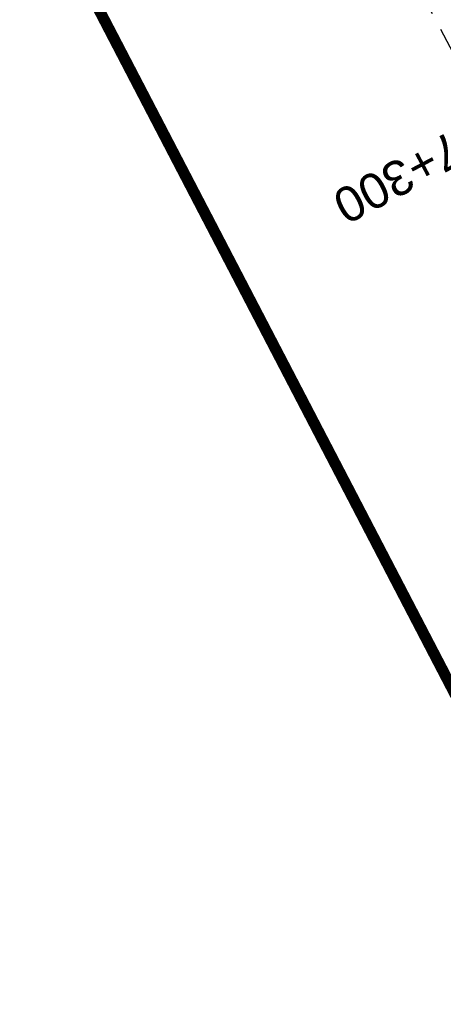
# Model space of a CAD drawing. Header units: metres. Extents: x 7529682 to 7533711, y 5721195 to 5727842.
# Tile 187 of 232: x 7530072 to 7530087, y 5727040 to 5727075. Entities that reach past the tile are written whole.
import ezdxf

# ---------------------------------------------------------------- set-up
doc = ezdxf.new("R2010")
doc.units = ezdxf.units.M
for name, pattern in [('817-dzialki-09-05-04$0$HIDDEN', [0.375, 0.25, -0.125]), ('ACAD_ISO05W100', [33, 24, -3, 0, -3, 0, -3]), ('CENTER', [50.800000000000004, 31.75, -6.35, 6.35, -6.35])]:
    doc.linetypes.add(name, pattern=pattern)
doc.layers.add('C-DROGI-SYTUACJA-ETYKIETY', color=7, linetype='Continuous')
doc.layers.add('D-LR-etap-III', color=7, linetype='817-dzialki-09-05-04$0$HIDDEN', lineweight=50, true_color=0x00008f)
doc.layers.add('D-oś', color=10, linetype='CENTER', lineweight=30)
doc.layers.add('D-pas-drogowy', color=7, linetype='ACAD_ISO05W100', lineweight=50)
doc.styles.get("Standard").update_dxf_attribs({"font": 'arial.ttf'})

msp = doc.modelspace()

# ---------------------------------------------------------------- linework, layer by layer
at = {"layer": 'D-LR-etap-III', "ltscale": 10, "flags": 128}
msp.add_lwpolyline([(7531750.474471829, 5723895.103125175, 0.4, 0.4, 0), (7531750.505, 5723895.13, 0.4, 0.4, 0), (7531682.71, 5724022.92, 0.4, 0.4, 0), (7531619.177023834, 5724147.203692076, 0.4, 0.4, 0), (7531592.308960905, 5724198.48863389, 0.4, 0.4, 0), (7531553.263875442, 5724272.918564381, 0.4, 0.4, 0), (7531504.019999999, 5724366.79, 0.4, 0.4, 0), (7531482.09, 5724407.62, 0.4, 0.4, 0), (7531412.350402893, 5724541.182759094, 0.4, 0.4, 0), (7531388.463669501, 5724586.929768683, 0.4, 0.4, 0), (7531345.12, 5724669.94, 0.4, 0.4, 0), (7531127.66, 5725081.67, 0.4, 0.4, 0), (7531059.253139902, 5725211.040795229, 0.4, 0.4, 0), (7531008.007244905, 5725307.953830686, 0.4, 0.4, 0), (7530964.181635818, 5725390.835555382, 0.4, 0.4, 0), (7530914.557354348, 5725484.683561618, 0.4, 0.4, 0), (7530865.243241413, 5725577.493975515, 0.4, 0.4, 0), (7530840.085257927, 5725624.058651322, 0.4, 0.4, 0), (7530802.559525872, 5725694.924584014, 0.4, 0.4, 0), (7530755.54, 5725787.51, 0.4, 0.4, 0), (7530708.717810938, 5725876.303221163, 0.4, 0.4, 0), (7530695.12, 5725902.09, 0.4, 0.4, 0), (7530642.91397006, 5726001.07839487, 0.4, 0.4, 0), (7530634.934723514, 5726016.146615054, 0.4, 0.4, 0), (7530610.820000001, 5726061.929999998, 0.4, 0.4, 0), (7530610.820000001, 5726061.929999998, 0.4, 0.4, 0), (7530607.21, 5726063.51, 0.4, 0.4, 0), (7530597.42, 5726080.68, 0.4, 0.4, 0), (7530591.16, 5726088.44, 0.4, 0.4, 0), (7530581.28, 5726107.21, 0.4, 0.4, 0), (7530571.29, 5726130.56, 0.4, 0.4, 0), (7530549.554994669, 5726171.527317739, 0.4, 0.4, 0), (7530531.014309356, 5726206.473807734, 0.4, 0.4, 0), (7530516.461208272, 5726236.016618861, 0.4, 0.4, 0), (7530500.798929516, 5726266.141265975, 0.4, 0.4, 0), (7530491.349999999, 5726283.94, 0.4, 0.4, 0), (7530482.4, 5726303.41, 0.4, 0.4, 0), (7530482.4, 5726303.41, 0.4, 0.4, 0), (7530450.41, 5726357.28, 0.4, 0.4, 0), (7530397.759396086, 5726458.499907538, 0.4, 0.4, 0), (7530334.707815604, 5726583.664702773, 0.4, 0.4, 0), (7530303.939274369, 5726645.167943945, 0.4, 0.4, 0), (7530300.509779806, 5726651.777515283, 0.4, 0.4, 0), (7530289.213532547, 5726671.966724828, 0.4, 0.4, 0), (7530281.54, 5726685.57, 0.4, 0.4, 0), (7530261.37085633, 5726724.163374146, 0.4, 0.4, 0), (7530254.03, 5726738.21, 0.4, 0.4, 0), (7530197.219999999, 5726845.06, 0.4, 0.4, 0), (7530194.71, 5726849.15, 0.4, 0.4, 0), (7530195.92, 5726850.75, 0.4, 0.4, 0), (7530170.546669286, 5726892.961489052, 0.4, 0.4, 0), (7530143.174718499, 5726945.065838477, 0.4, 0.4, 0), (7530105.059999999, 5727018.32, 0.4, 0.4, 0), (7530100.059999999, 5727027.16, 0.4, 0.4, 0), (7530062.318670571, 5727099.625398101, 0.4, 0.4, 0), (7530015.378537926, 5727189.420463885, 0.4, 0.4, 0), (7529983.207960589, 5727250.206596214, 0.4, 0.4, 0), (7529953.284293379, 5727306.74720398, 0.4, 0.4, 0), (7529900.67053443, 5727406.15903814, 0.4, 0.4, 0), (7529890.630239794, 5727425.131178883, 0.4, 0.4, 0), (7529875.155383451, 5727454.426350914, 0.4, 0.4, 0), (7529857.560096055, 5727487.787346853, 0.4, 0.4, 0), (7529835.194401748, 5727530.19312405, 0.4, 0.4, 0), (7529811.740544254, 5727574.662079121, 0.4, 0.4, 0), (7529792.101859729, 5727611.922638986, 0.4, 0.4, 0), (7529768.066117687, 5727657.469613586, 0.4, 0.4, 0), (7529755.210566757, 5727682.131373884, 0.4, 0.4, 0), (7529753.309999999, 5727681.13, 0.4, 0.4, 0), (7529739.21, 5727707.77, 0.4, 0.4, 0), (7529735.394745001, 5727711.251990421, 0.4, 0.4, 0), (7529725.42, 5727730.2, 0.4, 0.4, 0), (7529723.55, 5727729.88, 0.4, 0.4, 0), (7529695.566668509, 5727782.932080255, 0.4, 0.4, 0), (7529717.67971874, 5727794.024357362, 0.4, 0.4, 0), (7529736.274870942, 5727758.647400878, 0.4, 0.4, 0), (7529736.274870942, 5727758.647400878, 0.4, 0.4, 0), (7529744.511003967, 5727750.406106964, 0.4, 0.4, 0), (7529744.511003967, 5727750.406106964, 0.4, 0.4, 0), (7529750.282568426, 5727738.549848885, 0.4, 0.4, 0), (7529777.108510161, 5727687.569424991, 0.4, 0.4, 0), (7529796.51537536, 5727651.329932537, 0.4, 0.4, 0), (7529814.937945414, 5727616.793170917, 0.4, 0.4, 0), (7529839.006722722, 5727572.303976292, 0.4, 0.4, 0), (7529860.617626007, 5727532.509108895, 0.4, 0.4, 0), (7529882.348967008, 5727491.504261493, 0.4, 0.4, 0), (7529904.865139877, 5727449.096370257, 0.4, 0.4, 0), (7529920.747384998, 5727418.884773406, 0.4, 0.4, 0), (7529946.676504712, 5727368.547487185, 0.4, 0.4, 0), (7529972.024701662, 5727320.573310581, 0.4, 0.4, 0), (7529987.740014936, 5727290.153392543, 0.4, 0.4, 0), (7529996.497385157, 5727273.661630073, 0.4, 0.4, 0), (7530017.541471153, 5727234.202689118, 0.4, 0.4, 0), (7530033.053657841, 5727204.864166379, 0.4, 0.4, 0), (7530051.622983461, 5727170.222745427, 0.4, 0.4, 0), (7530069.276612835, 5727137.015751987, 0.4, 0.4, 0), (7530089.385386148, 5727097.533639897, 0.4, 0.4, 0), (7530109.712512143, 5727060.746615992, 0.4, 0.4, 0), (7530136.769722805, 5727011.640131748, 0.4, 0.4, 0), (7530162.446686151, 5726962.743777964, 0.4, 0.4, 0), (7530187.674104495, 5726916.992101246, 0.4, 0.4, 0), (7530207.820739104, 5726879.335323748, 0.4, 0.4, 0), (7530230.625609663, 5726834.518686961, 0.4, 0.4, 0), (7530262.288093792, 5726776.61832811, 0.4, 0.4, 0), (7530277.509672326, 5726760.213143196, 0.4, 0.4, 0), (7530286.036865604, 5726744.106684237, 0.4, 0.4, 0), (7530288.097472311, 5726735.884066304, 0.4, 0.4, 0), (7530290.393870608, 5726725.046963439, 0.4, 0.4, 0), (7530296.17664807, 5726713.582980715, 0.4, 0.4, 0), (7530302.726195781, 5726701.18226779, 0.4, 0.4, 0), (7530325.685047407, 5726657.466383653, 0.4, 0.4, 0), (7530343.243978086, 5726623.648592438, 0.4, 0.4, 0), (7530360.229820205, 5726591.746871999, 0.4, 0.4, 0), (7530383.20855044, 5726548.059469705, 0.4, 0.4, 0), (7530406.017875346, 5726503.605514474, 0.4, 0.4, 0), (7530427.464919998, 5726462.620289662, 0.4, 0.4, 0), (7530447.9278544, 5726424.388014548, 0.4, 0.4, 0), (7530471.126878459, 5726379.920667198, 0.4, 0.4, 0), (7530490.501003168, 5726343.033350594, 0.4, 0.4, 0), (7530509.499458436, 5726306.733076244, 0.4, 0.4, 0), (7530529.890269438, 5726267.244072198, 0.4, 0.4, 0), (7530543.852446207, 5726238.990319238, 0.4, 0.4, 0), (7530554.808897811, 5726218.943990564, 0.4, 0.4, 0), (7530559.027108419, 5726212.223286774, 0.4, 0.4, 0), (7530563.060988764, 5726206.409670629, 0.4, 0.4, 0), (7530566.93354971, 5726200.463543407, 0.4, 0.4, 0), (7530569.771022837, 5726194.901501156, 0.4, 0.4, 0), (7530571.47319415, 5726191.282350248, 0.4, 0.4, 0), (7530572.839142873, 5726188.024533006, 0.4, 0.4, 0), (7530575.295071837, 5726182.034664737, 0.4, 0.4, 0), (7530579.736851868, 5726173.306070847, 0.4, 0.4, 0), (7530583.3, 5726167.41, 0.4, 0.4, 0), (7530593.4, 5726163.33, 0.4, 0.4, 0), (7530598.618375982, 5726155.264489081, 0.4, 0.4, 0), (7530608.258304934, 5726140.497132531, 0.4, 0.4, 0), (7530603.269999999, 5726136.83, 0.4, 0.4, 0), (7530606.53, 5726131.84, 0.4, 0.4, 0), (7530604.239057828, 5726124.21679044, 0.4, 0.4, 0), (7530605.847136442, 5726121.630127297, 0.4, 0.4, 0), (7530608.971611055, 5726116.164124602, 0.4, 0.4, 0), (7530618.114293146, 5726097.791111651, 0.4, 0.4, 0), (7530651.213125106, 5726034.959524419, 0.4, 0.4, 0), (7530670.243741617, 5725998.61095082, 0.4, 0.4, 0), (7530698.075474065, 5725945.952624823, 0.4, 0.4, 0), (7530716.505955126, 5725911.3051464, 0.4, 0.4, 0), (7530735.223454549, 5725875.667401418, 0.4, 0.4, 0), (7530752.504235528, 5725842.154920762, 0.4, 0.4, 0), (7530778.310652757, 5725793.501254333, 0.4, 0.4, 0), (7530797.499961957, 5725756.381811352, 0.4, 0.4, 0), (7530812.518974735, 5725728.28874362, 0.4, 0.4, 0), (7530820.039295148, 5725713.160404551, 0.4, 0.4, 0), (7530822.422446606, 5725710.193574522, 0.4, 0.4, 0), (7530833.154893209, 5725688.800634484, 0.4, 0.4, 0), (7530849.629354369, 5725656.158601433, 0.4, 0.4, 0), (7530867.98290276, 5725621.963939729, 0.4, 0.4, 0), (7530872.629809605, 5725612.88760475, 0.4, 0.4, 0), (7530880.354488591, 5725597.594500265, 0.4, 0.4, 0), (7530883.839446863, 5725593.389159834, 0.4, 0.4, 0), (7530891.782113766, 5725587.763349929, 0.4, 0.4, 0), (7530895.038670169, 5725584.280746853, 0.4, 0.4, 0), (7530897.033644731, 5725580.941110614, 0.4, 0.4, 0), (7530900.951646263, 5725579.945856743, 0.4, 0.4, 0), (7530904.80970798, 5725571.977328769, 0.4, 0.4, 0), (7530903.682362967, 5725568.566434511, 0.4, 0.4, 0), (7530908.900614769, 5725558.844845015, 0.4, 0.4, 0), (7530910.252030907, 5725545.671606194, 0.4, 0.4, 0), (7530912.872986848, 5725538.645543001, 0.4, 0.4, 0), (7530945.278171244, 5725478.464284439, 0.4, 0.4, 0), (7530959.692318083, 5725450.24628822, 0.4, 0.4, 0), (7531002.82670893, 5725368.192370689, 0.4, 0.4, 0), (7531044.703532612, 5725290.314293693, 0.4, 0.4, 0), (7531064.098839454, 5725253.212562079, 0.4, 0.4, 0), (7531083.010253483, 5725216.677517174, 0.4, 0.4, 0), (7531113.013137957, 5725158.465613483, 0.4, 0.4, 0), (7531137.364304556, 5725113.07076138, 0.4, 0.4, 0), (7531150.830830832, 5725086.711759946, 0.4, 0.4, 0), (7531159.745663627, 5725076.640848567, 0.4, 0.4, 0), (7531166.309999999, 5725074.58, 0.4, 0.4, 0), (7531172.29, 5725062.58, 0.4, 0.4, 0), (7531170.589828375, 5725055.605912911, 0.4, 0.4, 0), (7531173.732823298, 5725044.080706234, 0.4, 0.4, 0), (7531215.342008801, 5724964.859648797, 0.4, 0.4, 0), (7531238.054496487, 5724921.684649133, 0.4, 0.4, 0), (7531262.389821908, 5724875.282876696, 0.4, 0.4, 0), (7531295.587160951, 5724811.265731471, 0.4, 0.4, 0), (7531348.487908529, 5724712.362812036, 0.4, 0.4, 0), (7531363.740817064, 5724682.68394264, 0.4, 0.4, 0), (7531366.986905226, 5724675.865317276, 0.4, 0.4, 0), (7531382.541261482, 5724646.110625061, 0.4, 0.4, 0), (7531401.299165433, 5724610.874551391, 0.4, 0.4, 0), (7531428.964837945, 5724558.862274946, 0.4, 0.4, 0), (7531449.111202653, 5724520.397801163, 0.4, 0.4, 0), (7531477.292992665, 5724465.831467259, 0.4, 0.4, 0), (7531500.996290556, 5724421.112506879, 0.4, 0.4, 0), (7531512.121834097, 5724400.549045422, 0.4, 0.4, 0), (7531513.78163794, 5724396.757451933, 0.4, 0.4, 0), (7531526.32, 5724379.39, 0.4, 0.4, 0), (7531566.783642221, 5724302.73628205, 0.4, 0.4, 0), (7531578.579156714, 5724282.774819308, 0.4, 0.4, 0), (7531584.232619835, 5724273.111246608, 0.4, 0.4, 0), (7531590.109283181, 5724263.508189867, 0.4, 0.4, 0), (7531593.027899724, 5724258.771479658, 0.4, 0.4, 0), (7531595.711841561, 5724254.226824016, 0.4, 0.4, 0), (7531601.659976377, 5724243.898197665, 0.4, 0.4, 0), (7531606.097733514, 5724235.986407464, 0.4, 0.4, 0), (7531609.382207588, 5724230.799061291, 0.4, 0.4, 0), (7531611.580260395, 5724227.671180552, 0.4, 0.4, 0), (7531612.707802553, 5724225.86410867, 0.4, 0.4, 0), (7531618.665224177, 5724214.480919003, 0.4, 0.4, 0), (7531619.885522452, 5724212.333950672, 0.4, 0.4, 0), (7531620.931818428, 5724210.787064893, 0.4, 0.4, 0), (7531623.518605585, 5724207.111542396, 0.4, 0.4, 0), (7531626.143926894, 5724203.61306897, 0.4, 0.4, 0), (7531632.022984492, 5724196.485954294, 0.4, 0.4, 0), (7531653.949089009, 5724152.617641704, 0.4, 0.4, 0), (7531656.750690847, 5724143.103797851, 0.4, 0.4, 0), (7531659.61440691, 5724133.254504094, 0.4, 0.4, 0), (7531661.627147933, 5724128.646047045, 0.4, 0.4, 0.01093811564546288), (7531674.314987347, 5724101.43546424, 0.4, 0.4, 0), (7531685.137626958, 5724081.408252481, 0.4, 0.4, 0), (7531692.159945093, 5724066.277333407, 0.4, 0.4, 0), (7531699.662164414, 5724051.388120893, 0.4, 0.4, 0), (7531704.480624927, 5724040.808561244, 0.4, 0.4, 0), (7531704.480624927, 5724040.808561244, 0.4, 0.4, 0), (7531704.401251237, 5724037.368913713, 0.4, 0.4, 0), (7531720.383609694, 5724003.441317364, 0.4, 0.4, 0), (7531728.79890528, 5723986.206298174, 0.4, 0.4, 0), (7531733.237926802, 5723977.192631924, 0.4, 0.4, 0), (7531736.750027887, 5723969.505210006, 0.4, 0.4, 0), (7531737.336143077, 5723968.518916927, 0.4, 0.4, 0), (7531738.285051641, 5723967.699360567, 0.4, 0.4, 0), (7531742.180915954, 5723962.346428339, 0.4, 0.4, 0), (7531744.286141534, 5723958.615526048, 0.4, 0.4, 0), (7531755.393260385, 5723944.192617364, 0.4, 0.4, 0), (7531758.69, 5723936.76, 0.4, 0.4, 0), (7531780.08, 5723929.25, 0.4, 0.4, 0), (7531792.611989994, 5723906.337708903, 0.4, 0.4, 0), (7531792.611989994, 5723906.337708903, 0.4, 0.4, 0), (7531756.962094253, 5723883.055323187, 0.4, 0.4, 0), (7531750.46, 5723895.130000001, 0.4, 0.4, 0), (7531750.46, 5723895.130000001, 0, 0, 0)], format="xyseb", dxfattribs=at)
at = {"layer": 'D-oś', "ltscale": 0.1}
msp.add_lwpolyline([(7530313.508365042, 5726646.547986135), (7530301.370075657, 5726669.550802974), (7530292.95179271, 5726685.471178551), (7530288.281443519, 5726694.303586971), (7530281.407357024, 5726707.303629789), (7530276.578826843, 5726716.435184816), (7530272.867295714, 5726724.054807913), (7530269.313944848, 5726731.231162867), (7530267.097066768, 5726735.470028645), (7530260.687746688, 5726747.650478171), (7530256.664309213, 5726755.219954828), (7530249.153360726, 5726768.572752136), (7530244.732367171, 5726776.789976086), (7530200.987754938, 5726859.375553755), (7530160.728462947, 5726935.45903188), (7530128.903273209, 5726995.57477155), (7530095.592978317, 5727058.726521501), (7530079.798237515, 5727088.5601794), (7530041.105041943, 5727161.496149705), (7530003.607351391, 5727232.505591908), (7529968.380651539, 5727299.152506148)], dxfattribs=at)
at = {"layer": 'D-pas-drogowy', "ltscale": 0.2, "flags": 128}
msp.add_lwpolyline([(7531633.018560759, 5724182.834272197, 0.4, 0.4, 0), (7531617.558899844, 5724211.608162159, 0.4, 0.4, 0), (7531566.783642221, 5724302.73628205, 0.4, 0.4, 0), (7531538.419082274, 5724356.469679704, 0.4, 0.4, 0), (7531526.32, 5724379.39, 0.4, 0.4, 0), (7531516.102085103, 5724393.607319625, 0.4, 0.4, 0.001485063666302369), (7531513.78037409, 5724396.837773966, 0.4, 0.4, 0), (7531501.87, 5724413.41, 0.4, 0.4, 0), (7531474.926107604, 5724464.507896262, 0.4, 0.4, 0), (7531446.200436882, 5724518.992313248, 0.4, 0.4, 0), (7531424.962185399, 5724559.262257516, 0.4, 0.4, 0), (7531398.444460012, 5724609.565801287, 0.4, 0.4, 0), (7531379.647455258, 5724645.216004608, 0.4, 0.4, 0), (7531365.23, 5724672.56, 0.4, 0.4, 0), (7531341.305752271, 5724717.915356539, 0.4, 0.4, 0), (7531312.899996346, 5724771.788898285, 0.4, 0.4, 0), (7531292.590923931, 5724810.306502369, 0.4, 0.4, 0), (7531259.391619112, 5724873.271351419, 0.4, 0.4, 0), (7531233.740401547, 5724921.922582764, 0.4, 0.4, 0), (7531203.072738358, 5724980.092044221, 0.4, 0.4, 0), (7531173.471398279, 5725036.225177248, 0.4, 0.4, 0), (7531168.269999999, 5725046.09, 0.4, 0.4, 0), (7531172.29, 5725062.58, 0.4, 0.4, 0), (7531166.309999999, 5725074.58, 0.4, 0.4, 0), (7531150.32, 5725079.6, 0.4, 0.4, 0), (7531141.5, 5725096.43, 0.4, 0.4, 0), (7531109.311735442, 5725157.814415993, 0.4, 0.4, 0), (7531086.641300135, 5725201.047918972, 0.4, 0.4, 0), (7531059.198258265, 5725253.383662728, 0.4, 0.4, 0), (7531028.206828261, 5725312.48946212, 0.4, 0.4, 0), (7530999.104694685, 5725367.990143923, 0.4, 0.4, 0), (7530956.247527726, 5725449.724815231, 0.4, 0.4, 0), (7530924.397774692, 5725510.463768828, 0.4, 0.4, 0), (7530897.509999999, 5725561.74, 0.4, 0.4, 0), (7530894.46, 5725566.14, 0.4, 0.4, 0), (7530892.16, 5725570.49, 0.4, 0.4, 0), (7530869.362688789, 5725613.307018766, 0.4, 0.4, 0), (7530861.693971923, 5725627.704613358, 0.4, 0.4, 0), (7530852.74, 5725644.52, 0.4, 0.4, 0), (7530831.509999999, 5725684.2, 0.4, 0.4, 0), (7530811.13, 5725722.52, 0.4, 0.4, 0), (7530792.3476413, 5725757.940652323, 0.4, 0.4, 0), (7530768.03, 5725803.8, 0.4, 0.4, 0), (7530748.768542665, 5725840.178507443, 0.4, 0.4, 0), (7530727.7, 5725879.97, 0.4, 0.4, 0), (7530712.0981582, 5725909.54523909, 0.4, 0.4, 0), (7530693.644105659, 5725944.645156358, 0.4, 0.4, 0), (7530665.702224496, 5725997.538976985, 0.4, 0.4, 0), (7530641.759999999, 5726042.88, 0.4, 0.4, 0), (7530616.5, 5726091.48, 0.4, 0.4, 0), (7530604.628439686, 5726114.319880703, 0.4, 0.4, -0.007762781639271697), (7530602.5, 5726118.43, 0.4, 0.4, 0), (7530603.992037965, 5726123.394821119, 0.4, 0.4, 0), (7530606.53, 5726131.84, 0.4, 0.4, 0), (7530603.269999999, 5726136.83, 0.4, 0.4, 0), (7530593.775620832, 5726151.368713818, 0.4, 0.4, 0), (7530590.202637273, 5726156.84001263, 0.4, 0.4, 0), (7530583.3, 5726167.41, 0.4, 0.4, 0), (7530580.578343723, 5726170.427567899, 0.4, 0.4, 0), (7530575.849999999, 5726175.67, 0.4, 0.4, 0), (7530569.009999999, 5726186.66, 0.4, 0.4, 0), (7530562.555322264, 5726199.189409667, 0.4, 0.4, 0), (7530555.67, 5726211.39, 0.4, 0.4, 0), (7530548.29, 5726224.23, 0.4, 0.4, 0), (7530540.58, 5726237.71, 0.4, 0.4, 0), (7530532.679999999, 5726252.65, 0.4, 0.4, 0), (7530524.059999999, 5726269.35, 0.4, 0.4, 0), (7530502.82, 5726309.91, 0.4, 0.4, 0), (7530488.83, 5726336.63, 0.4, 0.4, 0), (7530466.03, 5726380.16, 0.4, 0.4, 0), (7530438.469999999, 5726432.77, 0.4, 0.4, 0), (7530424.53, 5726459.09, 0.4, 0.4, 0), (7530401.63, 5726502.97, 0.4, 0.4, 0), (7530383.38, 5726538.06, 0.4, 0.4, 0), (7530353.969999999, 5726593.52, 0.4, 0.4, 0), (7530338.469999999, 5726622.74, 0.4, 0.4, 0), (7530322.009999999, 5726653.88, 0.4, 0.4, 0), (7530297.54, 5726700.33, 0.4, 0.4, 0), (7530287.38, 5726719.6, 0.4, 0.4, 0), (7530285.94993921, 5726722.315508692, 0.4, 0.4, 0), (7530280.259999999, 5726733.12, 0.4, 0.4, 0), (7530266.73, 5726758.74, 0.4, 0.4, 0), (7530260.42, 5726770.47, 0.4, 0.4, 0), (7530253.25, 5726783.82, 0.4, 0.4, 0), (7530244.95, 5726799.33, 0.4, 0.4, 0), (7530239.389999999, 5726808.49, 0.4, 0.4, 0), (7530238.29, 5726807.9, 0.4, 0.4, 0), (7530218.11, 5726850.67, 0.4, 0.4, 0), (7530175.906646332, 5726928.168028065, 0.4, 0.4, 0), (7530096.679999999, 5727076.15, 0.4, 0.4, 0), (7530094.679999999, 5727079.89, 0.4, 0.4, 0), (7530064.59693469, 5727135.522637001, 0.4, 0.4, 0), (7530046.730970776, 5727168.8921561, 0.4, 0.4, 0), (7530025.803045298, 5727208.461374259, 0.4, 0.4, 0), (7530012.846501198, 5727232.979315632, 0.4, 0.4, 0), (7529994.15, 5727268.45, 0.4, 0.4, 0), (7529981.670868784, 5727291.93018666, 0.4, 0.4, 0), (7529949.889999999, 5727351.73, 0.4, 0.4, 0), (7529924.75, 5727399.03, 0.4, 0.4, 0), (7529915.515824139, 5727417.099754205, 0.4, 0.4, 0), (7529885.83, 5727475.19, 0.4, 0.4, 0), (7529862.559999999, 5727519.97, 0.4, 0.4, 0), (7529852.984923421, 5727538.191086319, 0.4, 0.4, 0), (7529836.513084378, 5727569.51130111, 0.4, 0.4, 0), (7529815.36890814, 5727609.140983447, 0.4, 0.4, 0), (7529792.795203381, 5727651.247499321, 0.4, 0.4, 0), (7529774.199114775, 5727685.858348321, 0.4, 0.4, 0), (7529746.966026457, 5727736.059440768, 0.4, 0.4, 0), (7529733.92, 5727757.62, 0.4, 0.4, 0), (7529708.607472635, 5727806.388536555, 0.4, 0.4, 0), (7529688.491967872, 5727796.344621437, 0.4, 0.4, 0), (7529723.55, 5727729.88, 0.4, 0.4, 0), (7529725.42, 5727730.2, 0.4, 0.4, 0), (7529735.38, 5727711.28, 0.4, 0.4, 0), (7529739.21, 5727707.77, 0.4, 0.4, 0), (7529753.309999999, 5727681.13, 0.4, 0.4, 0), (7529755.178396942, 5727682.114424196, 0.4, 0.4, 0), (7529792.101859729, 5727611.922638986, 0.4, 0.4, 0), (7529811.740544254, 5727574.662079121, 0.4, 0.4, 0), (7529835.194401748, 5727530.19312405, 0.4, 0.4, 0), (7529857.560096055, 5727487.787346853, 0.4, 0.4, 0), (7529875.155383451, 5727454.426350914, 0.4, 0.4, 0), (7529890.630239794, 5727425.131178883, 0.4, 0.4, 0), (7529900.67053443, 5727406.15903814, 0.4, 0.4, 0), (7529953.284293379, 5727306.74720398, 0.4, 0.4, 0), (7529983.207960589, 5727250.206596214, 0.4, 0.4, 0), (7530015.378537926, 5727189.420463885, 0.4, 0.4, 0), (7530062.318670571, 5727099.625398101, 0.4, 0.4, 0), (7530100.059999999, 5727027.16, 0.4, 0.4, 0), (7530105.059999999, 5727018.32, 0.4, 0.4, 0), (7530143.174718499, 5726945.065838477, 0.4, 0.4, 0), (7530170.546669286, 5726892.961489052, 0.4, 0.4, 0), (7530195.92, 5726850.75, 0.4, 0.4, 0), (7530194.71, 5726849.15, 0.4, 0.4, 0), (7530197.219999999, 5726845.06, 0.4, 0.4, 0), (7530254.03, 5726738.21, 0.4, 0.4, 0), (7530261.37085633, 5726724.163374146, 0.4, 0.4, 0), (7530281.54, 5726685.57, 0.4, 0.4, 0), (7530289.213532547, 5726671.966724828, 0.4, 0.4, 0), (7530300.509779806, 5726651.777515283, 0.4, 0.4, 0), (7530303.939274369, 5726645.167943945, 0.4, 0.4, 0), (7530334.707815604, 5726583.664702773, 0.4, 0.4, 0), (7530397.759396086, 5726458.499907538, 0.4, 0.4, 0), (7530450.41, 5726357.28, 0.4, 0.4, 0), (7530482.4, 5726303.41, 0.4, 0.4, 0), (7530483.687990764, 5726301.003383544, 0.4, 0.4, 0), (7530491.349999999, 5726283.94, 0.4, 0.4, 0), (7530512.67, 5726243.78, 0.4, 0.4, 0), (7530529.429999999, 5726209.46, 0.4, 0.4, 0), (7530571.29, 5726130.56, 0.4, 0.4, 0), (7530581.28, 5726107.21, 0.4, 0.4, 0), (7530591.16, 5726088.44, 0.4, 0.4, 0), (7530597.42, 5726080.68, 0.4, 0.4, 0), (7530607.21, 5726063.51, 0.4, 0.4, 0), (7530610.820000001, 5726061.929999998, 0.4, 0.4, 0), (7530634.934723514, 5726016.146615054, 0.4, 0.4, 0), (7530642.91397006, 5726001.07839487, 0.4, 0.4, 0), (7530695.12, 5725902.09, 0.4, 0.4, 0), (7530708.717810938, 5725876.303221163, 0.4, 0.4, 0), (7530755.54, 5725787.51, 0.4, 0.4, 0), (7530802.559525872, 5725694.924584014, 0.4, 0.4, 0), (7530840.085257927, 5725624.058651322, 0.4, 0.4, 0), (7530865.243241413, 5725577.493975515, 0.4, 0.4, 0), (7530914.557354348, 5725484.683561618, 0.4, 0.4, 0), (7530964.181635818, 5725390.835555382, 0.4, 0.4, 0), (7531008.007244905, 5725307.953830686, 0.4, 0.4, 0), (7531059.253139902, 5725211.040795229, 0.4, 0.4, 0), (7531127.66, 5725081.67, 0.4, 0.4, 0), (7531345.12, 5724669.94, 0.4, 0.4, 0), (7531388.463669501, 5724586.929768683, 0.4, 0.4, 0), (7531412.350402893, 5724541.182759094, 0.4, 0.4, 0), (7531482.09, 5724407.62, 0.4, 0.4, 0), (7531504.019999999, 5724366.79, 0.4, 0.4, 0), (7531519.374444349, 5724337.520497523, 0.4, 0.4, 0), (7531563.748815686, 5724252.931583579, 0.4, 0.4, 0), (7531602.175111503, 5724179.681224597, 0.4, 0.4, 0), (7531619.177023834, 5724147.203692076, 0.4, 0.4, 0), (7531625.038493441, 5724135.63500206, 0.4, 0.4, 0), (7531656.796442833, 5724073.31633882, 0.4, 0.4, 0), (7531675.12, 5724037.36, 0.4, 0.4, 0), (7531682.71, 5724022.92, 0.4, 0.4, 0), (7531705.565196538, 5723979.810545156, 0.4, 0.4, 0), (7531736.605941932, 5723921.261514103, 0.4, 0.4, 0), (7531750.46, 5723895.130000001, 0.4, 0.4, 0), (7531740.769999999, 5723886.56, 0.4, 0.4, 0), (7531732.86, 5723885, 0.4, 0.4, 0), (7531722.179999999, 5723887.77, 0.4, 0.4, 0), (7531729.87, 5723862.17, 0.4, 0.4, 0), (7531742.92, 5723861.93, 0.4, 0.4, 0), (7531763.71, 5723859.52, 0.4, 0.4, 0), (7531768.42, 5723854.12, 0.4, 0.4, 0), (7531787.42, 5723817.97, 0.4, 0.4, 0), (7531795.57, 5723809.82, 0.4, 0.4, 0), (7531816.346897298, 5723819.850397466, 0.4, 0.4, 0), (7531816.346897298, 5723819.850397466, 0.4, 0.4, 0), (7531805.059999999, 5723843.23, 0.4, 0.4, 0), (7531803.61, 5723886.23, 0.4, 0.4, 0), (7531803.61, 5723886.23, 0.4, 0.4, 0), (7531780.08, 5723929.25, 0.4, 0.4, 0), (7531758.69, 5723936.76, 0.4, 0.4, 0), (7531749.3590272, 5723946.412126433, 0.4, 0.4, 0), (7531742.71, 5723953.29, 0.4, 0.4, 0), (7531735.177368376, 5723967.877529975, 0.4, 0.4, 0), (7531722.37, 5723992.68, 0.4, 0.4, 0), (7531705.041669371, 5724030.885563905, 0.4, 0.4, 0), (7531699.469999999, 5724043.17, 0.4, 0.4, 0), (7531692.69, 5724058.11, 0.4, 0.4, 0), (7531679.672010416, 5724084.016803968, 0.4, 0.4, 0), (7531674.55, 5724094.21, 0.4, 0.4, 0), (7531666.633166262, 5724114.002855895, 0.4, 0.4, 0), (7531649, 5724153.82, 0.4, 0.4, 0), (7531641.49, 5724149.34, 0.4, 0.4, 0), (7531626.04, 5724179.34, 0.4, 0.4, 0), (7531633.03, 5724182.84, 0, 0, 0)], format="xyseb", dxfattribs=at)

# ---------------------------------------------------------------- texts
at = {"layer": 'C-DROGI-SYTUACJA-ETYKIETY', "color": 2}
msp.add_text('67+300', height=1.25, rotation=207.8979480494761, dxfattribs=at).set_placement((7530088.207220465, 5727071.875542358))

doc.saveas('drawing.dxf')
